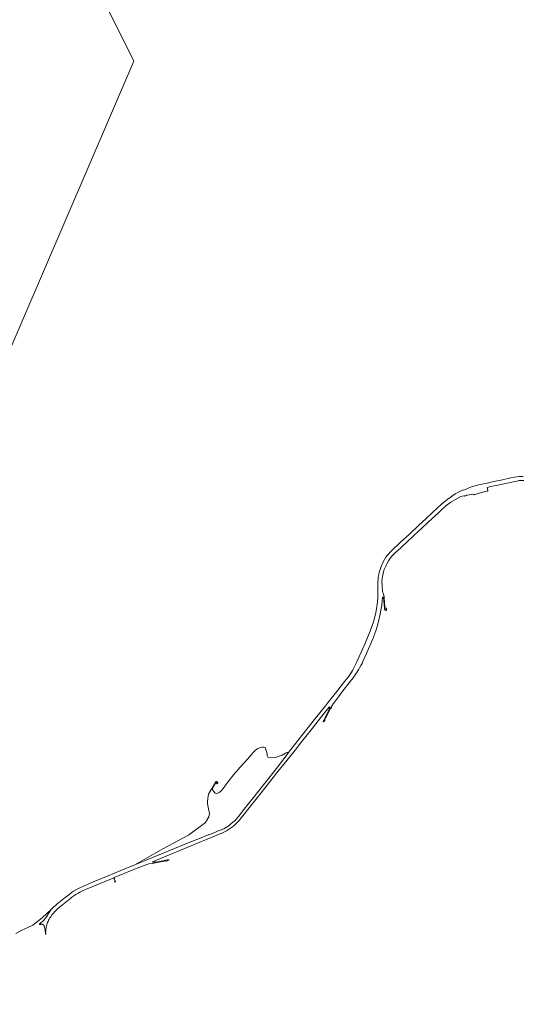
# Model space of a CAD drawing. Extents: x 115983 to 133009, y 544712 to 562000.
# Tile 2 of 46: x 123022 to 127329, y 544926 to 553356. Entities that reach past the tile are written whole.
import ezdxf

# ---------------------------------------------------------------- set-up
doc = ezdxf.new("R2010")
doc.units = 0
doc.layers.add('BGT ondergrond$0$B-WE-OG-TERREIN_ONBEGROEID_ZAND-GV', color=7, linetype='Continuous', lineweight=18)
doc.layers.add('BGT ondergrond$0$B-WE-OG-WATER_ZEE-GV', color=170, linetype='Continuous', lineweight=18)

# ---------------------------------------------------------------- blocks, each defined once
blk = doc.blocks.new('BGT ondergrond')
at = {"layer": 'BGT ondergrond$0$B-WE-OG-TERREIN_ONBEGROEID_ZAND-GV', "color": 252, "flags": 128}
blk.add_lwpolyline([(127335.854, 549446.252), (127317.141, 549446.252), (127302.794, 549445.315), (127283.769, 549443.131), (127262.405, 549438.918), (127230.282, 549432.052), (127159.172, 549416.447), (127085.412, 549400.999), (127016.954, 549385.862), (126980.932, 549378.216), (126953.486, 549372.287), (126923.701, 549364.64), (126894.384, 549355.122), (126865.223, 549344.667), (126846.822, 549337.177), (126826.862, 549328.282), (126822.652, 549331.091), (126787.721, 549314.55), (126771.971, 549306.436), (126752.946, 549295.201), (126733.297, 549281.157), (126710.218, 549264.616), (126691.505, 549250.572), (126665.619, 549230.754), (126640.512, 549209.844), (126602.463, 549175.358), (126503.908, 549085.477), (126438.881, 549024.151), (126359.195, 548949.406), (126289.177, 548885.428), (126268.125, 548865.454), (126226.333, 548826.755), (126212.766, 548814.115), (126197.172, 548798.043), (126180.954, 548780.41), (126170.662, 548767.614), (126160.838, 548753.882), (126147.895, 548734.064), (126136.355, 548713.31), (126129.493, 548699.578), (126121.852, 548681.633), (126112.964, 548657.446), (126107.194, 548639.345), (126102.672, 548622.336), (126098.929, 548606.264), (126094.875, 548584.105), (126092.847, 548564.132), (126091.6, 548543.222), (126091.132, 548522.312), (126091.756, 548500.31), (126092.224, 548473.938), (126091.132, 548429.933), (126089.573, 548402.47), (126084.855, 548349.57), (126080.762, 548315.163), (126073.394, 548276.932), (126066.298, 548245.801), (126056.201, 548208.662), (126039.827, 548160.327), (126025.091, 548120.185), (126003.259, 548066.935), (125979.517, 548009.042), (125959.791, 547966.168), (125910.045, 547857.873), (125873.555, 547782.659), (125866.538, 547769.864), (125857.805, 547755.195), (125846.577, 547739.435), (125833.322, 547722.738), (125796.052, 547677.017), (125727.906, 547591.193), (125658.668, 547504.588), (125641.359, 547482.586), (125556.059, 547376.085), (125438.441, 547227.258), (125377.039, 547147.792), (125324.643, 547080.888), (125323.824, 547075.426), (125286.179, 547028.601), (125282.904, 547024.231), (125279.785, 547019.238), (125277.602, 547014.869), (125266.062, 547000.669), (125250.936, 546981.319), (125223.238, 546944.677), (125122.5, 546818.905), (125036.576, 546710.922), (124977.007, 546636.021), (124915.41, 546556.906), (124899.972, 546537.088), (124880.167, 546513.214), (124862.234, 546493.396), (124859.739, 546494.02), (124832.137, 546470.769), (124812.801, 546455.165), (124800.169, 546444.71), (124786.603, 546435.971), (124771.164, 546428.637), (124747.149, 546418.963), (124724.07, 546409.912), (124692.882, 546397.116), (124643.605, 546376.675), (124637.367, 546375.894), (124590.585, 546357.949), (124540.528, 546337.976), (124467.079, 546308.951), (124313.165, 546245.753), (124158.784, 546183.023), (124010.075, 546121.097), (124008.145, 546120.293), (123889.629, 546072.076), (123779.223, 546025.73), (123647.453, 545970.491), (123619.851, 545958.943), (123584.141, 545944.275), (123563.713, 545935.693), (123542.661, 545926.018), (123525.507, 545917.435), (123504.299, 545906.044), (123484.183, 545894.185), (123466.249, 545881.857), (123438.96, 545861.727), (123412.606, 545840.505), (123384.38, 545818.503), (123340.873, 545784.017), (123327.774, 545772.782), (123315.298, 545761.235), (123302.667, 545748.439), (123292.687, 545738.14), (123292.399, 545737.774), (123283.486, 545726.437), (123273.662, 545712.861), (123266.333, 545700.377), (123263.994, 545694.292), (123263.188, 545691.275), (123253.119, 545676.116), (123242.158, 545662.474), (123229.861, 545647.672), (123216.317, 545634.207), (123203.128, 545622.615), (123192.298, 545613.61), (123195.98, 545606.72), (123199.685, 545609.321), (123203.673, 545611.083), (123208.077, 545611.871), (123211.926, 545611.778), (123215.542, 545611.361), (123218.88, 545610.48), (123221.523, 545609.228), (123224.212, 545607.652), (123225.835, 545606.354), (123227.318, 545604.87), (123228.756, 545603.247), (123229.961, 545601.3), (123230.842, 545599.724), (123231.445, 545597.915), (123232.14, 545595.875), (123232.65, 545593.974), (123233.207, 545591.564), (123234.621, 545583.751), (123237.188, 545570.755), (123239.906, 545555.608), (123242.827, 545537.109), (123244.292, 545526.99), (123245.33, 545526.99), (123244.765, 545534.544), (123244.575, 545542.117), (123244.76, 545549.69), (123245.421, 545559.277), (123246.451, 545568.832), (123247.85, 545578.34), (123249.682, 545588.194), (123251.937, 545597.96), (123254.61, 545607.62), (123257.684, 545616.764), (123261.085, 545625.791), (123264.81, 545634.69), (123269.752, 545645.206), (123275.22, 545655.458), (123281.2, 545665.42), (123287.788, 545675.848), (123301.08, 545694.75), (123311.455, 545707.619), (123322.389, 545720.017), (123333.86, 545731.92), (123346.731, 545744.049), (123360.023, 545755.713), (123373.72, 545766.9), (123459.59, 545834.67), (123469.95, 545842.73), (123486.017, 545854.335), (123502.522, 545865.307), (123519.44, 545875.63), (123536.641, 545885.303), (123554.259, 545894.192), (123572.26, 545902.28), (123599.37, 545913.69), (123808.06, 546000), (123826.77, 546007.72), (123829.525, 546008.264), (123829.75, 546006.66), (123831.561, 546002.234), (123832.476, 546000), (123833.43, 545997.678), (123840.98, 545979.458), (123842.11, 545976.73), (123835.29, 545973.64), (123835.801, 545972.327), (123843.22, 545975.41), (123844.24, 545975.86), (123843.96, 545976.556), (123842.44, 545980.34), (123834.97, 545998.28), (123834.267, 546000), (123833.07, 546002.93), (123830.647, 546008.755), (123832.63, 546010.27), (124000, 546079.545), (124028.57, 546091.37), (124112.9, 546123.13), (124129.38, 546129.12), (124156.61, 546132.28), (124158.61, 546128.01), (124170.84, 546134.05), (124214.92, 546142.96), (124276.33, 546155.08), (124277.05, 546153.5), (124277.482, 546152.472), (124277.772, 546151.78), (124280.18, 546152.78), (124303.08, 546162.6), (124301.194, 546163.65), (124299.768, 546163.322), (124296.881, 546162.856), (124293.98, 546162.58), (124285.02, 546161.95), (124275.68, 546160.56), (124234.78, 546152.21), (124187.801, 546143.306), (124178.38, 546141.52), (124177.249, 546143.882), (124176.68, 546145.07), (124162.38, 546139.07), (124160.15, 546145.86), (124545.78, 546305.71), (124629.04, 546340.19), (124759.66, 546394.69), (124777.384, 546402.87), (124794.723, 546411.839), (124811.64, 546421.58), (124828.577, 546432.745), (124844.931, 546444.749), (124860.66, 546457.56), (124875.362, 546470.654), (124889.197, 546484.659), (124902.11, 546499.52), (124902.492, 546500), (124923, 546525.74), (125000, 546622.467), (125090.02, 546735.55), (125235.088, 546918.132), (125300.304, 547000), (125392.97, 547116.33), (125425.946, 547158.213), (125426.853, 547159.233), (125462.416, 547204.318), (125531.736, 547291.498), (125600.66, 547377.488), (125645.904, 547434.77), (125676.067, 547471.944), (125676.378, 547472.331), (125682.543, 547467.715), (125683.253, 547467.183), (125674.017, 547455.772), (125676.215, 547453.994), (125675.671, 547452.718), (125651.462, 547403.24), (125634.527, 547369.021), (125632.278, 547364.126), (125628.443, 547356.409), (125622.622, 547345.826), (125624.962, 547342.967), (125625.64, 547342.442), (125628.932, 547346.493), (125631.859, 547350.1), (125636.707, 547356.075), (125639.882, 547360.091), (125639.239, 547360.464), (125637.324, 547361.575), (125637.038, 547361.695), (125637.007, 547362.134), (125637.59, 547363.993), (125643.256, 547374.932), (125679.917, 547447.67), (125680.703, 547449.447), (125686.286, 547457.22), (125687.706, 547458.932), (125694.409, 547468.285), (125691.374, 547470.836), (125709.511, 547499.591), (125709.811, 547500), (125752.666, 547558.337), (125783.393, 547598.702), (125855.204, 547688.716), (125879.418, 547720.048), (125903.244, 547754.269), (125910.573, 547765.455), (125919.587, 547779.901), (125928.054, 547794.268), (125935.082, 547806.127), (125946.478, 547826.969), (125955.593, 547844.92), (125963.177, 547860.838), (125974.368, 547886.099), (125994.072, 547930.085), (126000, 547943.6), (126023.084, 547996.226), (126024.725, 548000), (126037.549, 548029.495), (126048.633, 548055.468), (126052.416, 548065.191), (126057.85, 548079.266), (126065.945, 548100.958), (126073.797, 548124.599), (126082.137, 548150.965), (126091.035, 548181.006), (126103.123, 548229.416), (126110.812, 548265.366), (126117.794, 548304.696), (126118.944, 548311.641), (126124.08, 548348.834), (126127.094, 548377.497), (126129.892, 548412.075), (126132.399, 548411.956), (126138.202, 548411.319), (126139.085, 548404.819), (126139.314, 548403.129), (126142.03, 548379.917), (126147.191, 548317.257), (126147.623, 548312.015), (126148.459, 548306.715), (126148.678, 548305.328), (126148.744, 548304.91), (126151.73, 548303.636), (126154.267, 548302.812), (126156.406, 548301.967), (126160.662, 548300.011), (126161.89, 548298.932), (126163.028, 548298.252), (126163.874, 548297.412), (126163.982, 548311.109), (126164.284, 548316.173), (126163.681, 548316.204), (126163.184, 548316.229), (126153.5, 548316.724), (126151.81, 548322.971), (126151.793, 548323.118), (126147.724, 548375.331), (126145.658, 548398.847), (126144.143, 548410.653), (126143.671, 548432.887), (126140.078, 548432.674), (126138.105, 548439.48), (126136.066, 548446.009), (126134.592, 548450.278), (126131.511, 548459.201), (126130.658, 548462.446), (126130.185, 548465.196), (126127.91, 548500), (126126.767, 548517.482), (126126.622, 548544.07), (126128.006, 548565.633), (126131.211, 548587.448), (126136.125, 548612.987), (126140.466, 548629.278), (126146.599, 548647.841), (126153.497, 548665.54), (126161.529, 548683.674), (126171.428, 548704.017), (126182.547, 548722.492), (126194.007, 548739.38), (126208.975, 548759.08), (126222.539, 548774.467), (126236.567, 548788.804), (126248.274, 548799.754), (126283.951, 548832.456), (126358.683, 548901.985), (126378.821, 548920.773), (126397.152, 548937.39), (126440.076, 548977.03), (126464.762, 549000), (126525.325, 549056.16), (126609.456, 549133.927), (126636.43, 549159.322), (126666.533, 549187.279), (126685.503, 549202.463), (126716.635, 549224.821), (126755.14, 549247.519), (126801.85, 549273.801), (126827.287, 549278.435), (126834.42, 549279.735), (126836.706, 549275.254), (126846.403, 549280.924), (126851.105, 549283.255), (126853.466, 549284.057), (126854.276, 549284.182), (126894.251, 549290.324), (126913.657, 549293.15), (126914.737, 549289.441), (126915.153, 549288.016), (126924.278, 549290.953), (126933.413, 549293.893), (126932.793, 549293.072), (126962.221, 549302.219), (126961.606, 549303.212), (126991.688, 549311.192), (127012.163, 549316.547), (127030.538, 549321.062), (127031.032, 549319.927), (127031.152, 549319.971), (127033.357, 549320.525), (127034.752, 549320.848), (127034.488, 549322.025), (127033.783, 549324.657), (127030.354, 549339.285), (127029.338, 549343.752), (127027.774, 549351.995), (127059.27, 549359.242), (127133.179, 549374.754), (127292.636, 549409.116), (127301.479, 549410.44), (127309.279, 549411.27), (127317.322, 549411.46), (127326.466, 549411.475), (127342.224, 549410.44)], dxfattribs=at)
at = {"layer": 'BGT ondergrond$0$B-WE-OG-WATER_ZEE-GV', "color": 252, "flags": 128}
for points in [[(121301.28, 558397.44), (124000, 553000), (120526.72, 544925.95)], [(122989.609, 545532.666), (123039.754, 545560.861), (123090.853, 545582.844), (123134.79, 545604.348), (123173.473, 545633.5), (123214.066, 545665.518), (123292.399, 545737.774), (123292.687, 545738.14), (123302.667, 545748.439), (123315.298, 545761.235), (123327.774, 545772.782), (123340.873, 545784.017), (123384.38, 545818.503), (123412.606, 545840.505), (123438.96, 545861.727), (123466.249, 545881.857), (123484.183, 545894.185), (123504.299, 545906.044), (123525.507, 545917.435), (123542.661, 545926.018), (123563.713, 545935.693), (123584.141, 545944.275), (123619.851, 545958.943), (123647.453, 545970.491), (123779.223, 546025.73), (123889.629, 546072.076), (124008.145, 546120.293), (124010.075, 546121.097), (124247.863, 546256.926), (124467.978, 546374.74), (124613.868, 546482.31), (124642.022, 546530.972), (124647.507, 546560.399), (124638.092, 546612.95), (124631.815, 546642.442), (124630.451, 546663.469), (124633.18, 546687.5), (124638.092, 546711.804), (124642.731, 546729.554), (124650.099, 546744.027), (124667.838, 546773.793), (124703.655, 546833.136), (124704.747, 546834.501), (124705.293, 546834.501), (124707.203, 546834.228), (124718.665, 546825.763), (124719.21, 546823.305), (124719.21, 546821.121), (124718.119, 546819.209), (124715.39, 546815.113), (124714.025, 546814.567), (124712.661, 546814.567), (124711.296, 546814.567), (124710.205, 546815.386), (124709.932, 546816.205), (124709.932, 546817.297), (124709.932, 546819.209), (124711.296, 546821.121), (124712.115, 546822.213), (124712.115, 546823.305), (124710.751, 546825.217), (124706.657, 546827.674), (124705.839, 546827.947), (124704.747, 546827.674), (124670.075, 546767.586), (124692.041, 546740.299), (124697.891, 546732.773), (124704.577, 546730.264), (124720.456, 546732.773), (124731.321, 546738.627), (124743.021, 546747.826), (124752.04, 546756.851), (124765.586, 546773.752), (124802.359, 546825.602), (124855.949, 546892.302), (124910.802, 546955.929), (124975.751, 547027.475), (125022.417, 547081.545), (125040.974, 547099.841), (125054.618, 547111.31), (125063.624, 547115.952), (125075.631, 547120.868), (125089.276, 547124.418), (125100.192, 547126.329), (125111.108, 547126.329), (125118.203, 547125.237), (125125.845, 547121.96), (125128.301, 547120.868), (125128.846, 547119.502), (125128.301, 547117.864), (125131.8, 547103.756), (125138.009, 547089.42), (125141.352, 547069.349), (125142.307, 547054.534), (125147.083, 547043.065), (125153.291, 547038.764), (125175.737, 547034.941), (125213.942, 547039.72), (125237.821, 547048.322), (125269.818, 547060.269), (125284.145, 547068.393), (125298.95, 547076.517), (125311.844, 547080.818), (125324.643, 547080.888), (125377.039, 547147.792), (125438.441, 547227.258), (125556.059, 547376.085), (125641.359, 547482.586), (125658.668, 547504.588), (125727.906, 547591.193), (125796.052, 547677.017), (125833.322, 547722.738), (125846.577, 547739.435), (125857.805, 547755.195), (125866.538, 547769.864), (125873.555, 547782.659), (125910.045, 547857.873), (125959.791, 547966.168), (125979.517, 548009.042), (126003.259, 548066.935), (126025.091, 548120.185), (126039.827, 548160.327), (126056.201, 548208.662), (126066.298, 548245.801), (126073.394, 548276.932), (126080.762, 548315.163), (126084.855, 548349.57), (126089.573, 548402.47), (126091.132, 548429.933), (126092.224, 548473.938), (126091.756, 548500.31), (126091.132, 548522.312), (126091.6, 548543.222), (126092.847, 548564.132), (126094.875, 548584.105), (126098.929, 548606.264), (126102.672, 548622.336), (126107.194, 548639.345), (126112.964, 548657.446), (126121.852, 548681.633), (126129.493, 548699.578), (126136.355, 548713.31), (126147.895, 548734.064), (126160.838, 548753.882), (126170.662, 548767.614), (126180.954, 548780.41), (126197.172, 548798.043), (126212.766, 548814.115), (126226.333, 548826.755), (126268.125, 548865.454), (126289.177, 548885.428), (126359.195, 548949.406), (126438.881, 549024.151), (126503.908, 549085.477), (126602.463, 549175.358), (126640.512, 549209.844), (126665.619, 549230.754), (126691.505, 549250.572), (126710.218, 549264.616), (126733.297, 549281.157), (126752.946, 549295.201), (126771.971, 549306.436), (126787.721, 549314.55), (126822.652, 549331.091), (126826.862, 549328.282), (126846.822, 549337.177), (126865.223, 549344.667), (126894.384, 549355.122), (126923.701, 549364.64), (126953.486, 549372.287), (126980.932, 549378.216), (127016.954, 549385.862), (127085.412, 549400.999), (127159.172, 549416.447), (127230.282, 549432.052), (127262.405, 549438.918), (127283.769, 549443.131), (127302.794, 549445.315), (127317.141, 549446.252), (127335.854, 549446.252)]]:
    blk.add_lwpolyline(points, dxfattribs=at)

msp = doc.modelspace()

# ---------------------------------------------------------------- block references
msp.add_blockref('BGT ondergrond', (0, 0))

doc.saveas('drawing.dxf')
